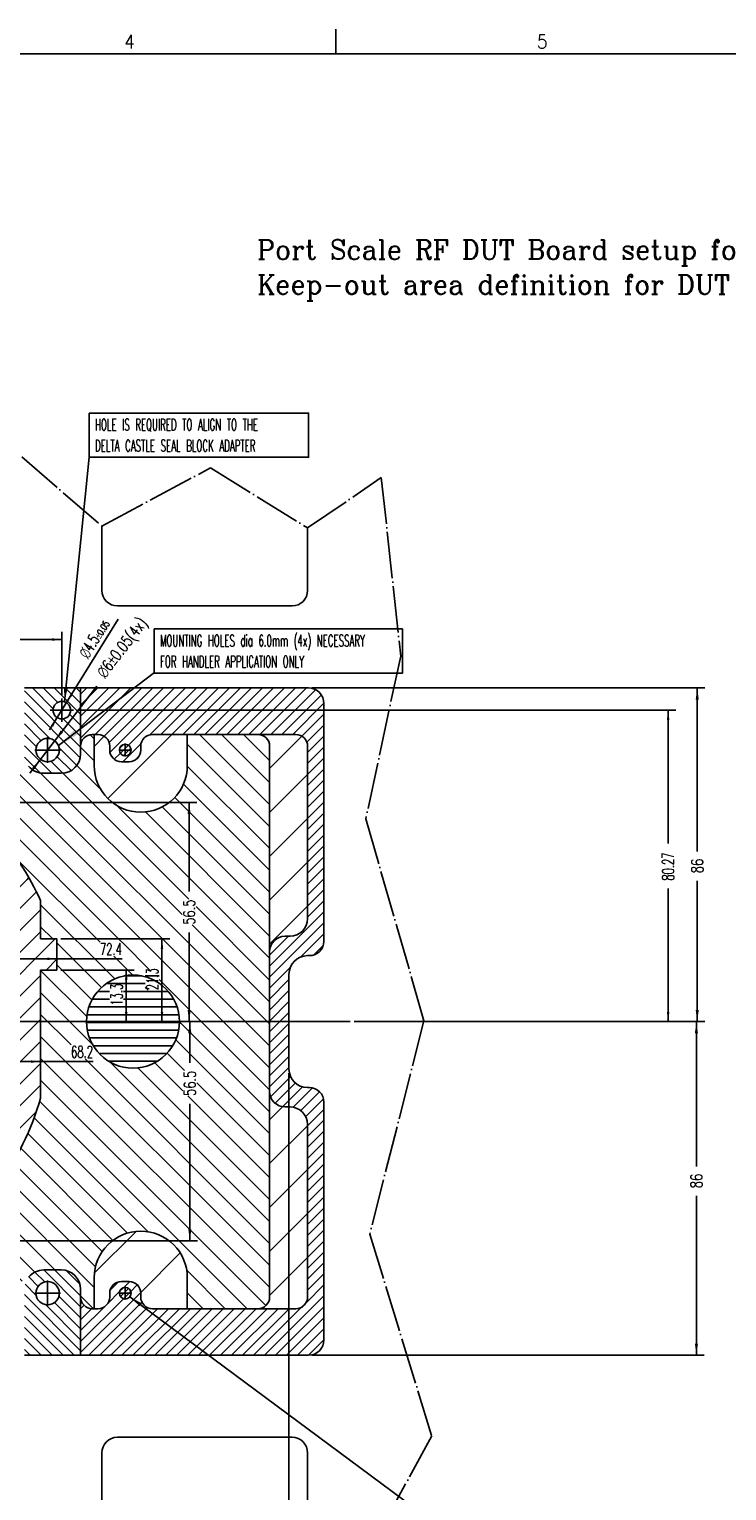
# Model space of a CAD drawing. Header units: inches. Extents: x 0 to 841, y 0 to 594.
# Tile 11 of 14: x 341 to 521, y 217 to 594. Entities that reach past the tile are written whole.
import ezdxf

# ---------------------------------------------------------------- set-up
doc = ezdxf.new("R2010")
doc.units = ezdxf.units.IN
doc.linetypes.add('DOT_CENTER', pattern=[14, 12, -1, 0, -1])
doc.linetypes.add('PHANTOM', pattern=[13, 10, -1, 0, -1, 0, -1])
doc.layers.add('1', color=7, linetype='Continuous')
doc.styles.add('CONVERTER_11', font='complex.shx', dxfattribs={"width": 0.973})
doc.styles.add('CONVERTER_12', font='txt.shx', dxfattribs={"width": 0.63})
doc.styles.add('CONVERTER_14', font='txt.shx', dxfattribs={"width": 0.72})
doc.styles.add('CONVERTER_15', font='txt.shx', dxfattribs={"width": 0.54})
doc.styles.add('CONVERTER_16', font='txt.shx', dxfattribs={"width": 0.9})
doc.dimstyles.new('ME10_DIM_12', dxfattribs={"dimtxt": 3, "dimasz": 2.5, "dimexe": 2, "dimexo": 1, "dimgap": 1, "dimtad": 1, "dimdsep": 46, "dimtxsty": 'CONVERTER_12', "dimsah": 1, "dimcen": 0.09, "dimclrd": 3, "dimclre": 3, "dimclrt": 3, "dimadec": 0, "dimazin": 0, "dimtfac": 1, "dimtdec": 4, "dimtix": 1, "dimtmove": 0, "dimatfit": 3, "dimfxl": 1, "dimtolj": 1, "dimtzin": 0, "dimarcsym": 0})
doc.dimstyles.new('ME10_DIM_13', dxfattribs={"dimtxt": 3, "dimasz": 2.5, "dimexe": 2, "dimexo": 1, "dimgap": 1, "dimtad": 1, "dimdsep": 46, "dimtxsty": 'CONVERTER_12', "dimsah": 1, "dimcen": 0.09, "dimclrd": 3, "dimclre": 3, "dimclrt": 3, "dimadec": 0, "dimazin": 0, "dimtfac": 1, "dimtdec": 4, "dimtix": 1, "dimtmove": 0, "dimatfit": 3, "dimfxl": 1, "dimtolj": 1, "dimtzin": 0, "dimarcsym": 0})
doc.dimstyles.new('ME10_DIM_26', dxfattribs={"dimtxt": 3, "dimasz": 2.5, "dimexe": 2, "dimexo": 1, "dimgap": 1, "dimtad": 1, "dimdsep": 46, "dimtxsty": 'CONVERTER_12', "dimsah": 1, "dimcen": 0.09, "dimclrd": 3, "dimclre": 3, "dimclrt": 3, "dimadec": 0, "dimazin": 0, "dimtfac": 1, "dimtdec": 4, "dimtix": 1, "dimtmove": 0, "dimatfit": 3, "dimfxl": 1, "dimtolj": 1, "dimtzin": 0, "dimarcsym": 0})
doc.dimstyles.new('ME10_DIM_27', dxfattribs={"dimtxt": 3, "dimasz": 2.5, "dimexe": 2, "dimexo": 1, "dimgap": 1, "dimtad": 1, "dimdsep": 46, "dimtxsty": 'CONVERTER_12', "dimsah": 1, "dimcen": 0.09, "dimclrd": 3, "dimclre": 3, "dimclrt": 3, "dimadec": 0, "dimazin": 0, "dimtfac": 1, "dimtdec": 4, "dimtix": 1, "dimtmove": 0, "dimatfit": 3, "dimfxl": 1, "dimtolj": 1, "dimtzin": 0, "dimarcsym": 0})
doc.dimstyles.new('ME10_DIM_32', dxfattribs={"dimtxt": 3, "dimasz": 3, "dimexe": 2, "dimexo": 0, "dimgap": 2, "dimtad": 0, "dimdsep": 46, "dimtxsty": 'CONVERTER_14', "dimsah": 1, "dimcen": 0.09, "dimclrd": 3, "dimclre": 3, "dimclrt": 3, "dimadec": 0, "dimazin": 0, "dimtfac": 1, "dimtdec": 4, "dimtix": 1, "dimtmove": 0, "dimatfit": 3, "dimfxl": 1, "dimtolj": 1, "dimtzin": 0, "dimarcsym": 0})
doc.dimstyles.new('ME10_DIM_33', dxfattribs={"dimtxt": 3, "dimasz": 3, "dimexe": 2, "dimexo": 0, "dimgap": 2, "dimtad": 0, "dimdsep": 46, "dimtxsty": 'CONVERTER_14', "dimsah": 1, "dimcen": 0.09, "dimclrd": 3, "dimclre": 3, "dimclrt": 3, "dimadec": 0, "dimazin": 0, "dimtfac": 1, "dimtdec": 4, "dimtix": 1, "dimtmove": 0, "dimatfit": 3, "dimfxl": 1, "dimtolj": 1, "dimtzin": 0, "dimarcsym": 0})
doc.dimstyles.new('ME10_DIM_53', dxfattribs={"dimtxt": 3, "dimasz": 3, "dimexe": 2, "dimexo": 1, "dimgap": 2, "dimtad": 0, "dimdsep": 46, "dimtxsty": 'CONVERTER_14', "dimsah": 1, "dimcen": 0.09, "dimclrd": 3, "dimclre": 3, "dimclrt": 3, "dimadec": 0, "dimazin": 0, "dimtfac": 1, "dimtdec": 4, "dimtix": 1, "dimtmove": 0, "dimatfit": 3, "dimfxl": 1, "dimtolj": 1, "dimtzin": 0, "dimarcsym": 0})
doc.dimstyles.new('ME10_DIM_70', dxfattribs={"dimtxt": 3, "dimasz": 3, "dimexe": 2, "dimexo": 1, "dimgap": 2, "dimtad": 0, "dimdsep": 46, "dimtxsty": 'CONVERTER_14', "dimsah": 1, "dimcen": 0.09, "dimclrd": 3, "dimclre": 3, "dimclrt": 3, "dimadec": 0, "dimazin": 0, "dimtfac": 1, "dimtdec": 4, "dimtix": 1, "dimtmove": 0, "dimatfit": 3, "dimfxl": 1, "dimtolj": 1, "dimtzin": 0, "dimarcsym": 0})
doc.dimstyles.new('ME10_DIM_71', dxfattribs={"dimtxt": 3, "dimasz": 3, "dimexe": 2, "dimexo": 1, "dimgap": 2, "dimtad": 0, "dimdsep": 46, "dimtxsty": 'CONVERTER_14', "dimsah": 1, "dimcen": 0.09, "dimclrd": 3, "dimclre": 3, "dimclrt": 3, "dimadec": 0, "dimazin": 0, "dimtfac": 1, "dimtdec": 4, "dimtix": 1, "dimtmove": 0, "dimatfit": 3, "dimfxl": 1, "dimtolj": 1, "dimtzin": 0, "dimarcsym": 0})
doc.dimstyles.new('ME10_DIM_76', dxfattribs={"dimtxt": 3, "dimasz": 2.5, "dimexe": 2, "dimexo": 1, "dimgap": 2, "dimtad": 0, "dimdsep": 46, "dimtxsty": 'CONVERTER_12', "dimsah": 1, "dimcen": 0.09, "dimclrd": 3, "dimclre": 3, "dimclrt": 3, "dimadec": 0, "dimazin": 0, "dimtfac": 1, "dimtdec": 4, "dimtix": 1, "dimtmove": 0, "dimatfit": 3, "dimfxl": 1, "dimtolj": 1, "dimtzin": 0, "dimarcsym": 0})
doc.dimstyles.new('ME10_DIM_77', dxfattribs={"dimtxt": 3, "dimasz": 2.5, "dimexe": 2, "dimexo": 1, "dimgap": 2, "dimtad": 0, "dimdsep": 46, "dimtxsty": 'CONVERTER_12', "dimsah": 1, "dimcen": 0.09, "dimclrd": 3, "dimclre": 3, "dimclrt": 3, "dimadec": 0, "dimazin": 0, "dimtfac": 1, "dimtdec": 4, "dimtix": 1, "dimtmove": 0, "dimatfit": 3, "dimfxl": 1, "dimtolj": 1, "dimtzin": 0, "dimarcsym": 0})
doc.dimstyles.get("Standard").update_dxf_attribs({"dimtxt": 0.18, "dimasz": 0.18, "dimexe": 0.18, "dimexo": 0.0625, "dimgap": 0.09, "dimtad": 0, "dimtih": 1, "dimtoh": 1, "dimdec": 4, "dimzin": 0, "dimdsep": 46, "dimtxsty": 'Standard', "dimcen": 0.09, "dimadec": 0, "dimazin": 0, "dimtfac": 1, "dimtdec": 4, "dimtofl": 0, "dimtmove": 0, "dimatfit": 3, "dimfxl": 1, "dimtolj": 1, "dimtzin": 0, "dimarcsym": 0})
pattern_1 = [(45, (0, 0), (-8.48528, 8.48528), [])]
pattern_2 = [(45, (0, 0), (-5.65685, 5.65685), [])]
pattern_3 = [(45, (0, 0), (-0.7071068, 0.7071068), [])]

# ---------------------------------------------------------------- blocks, each defined once
blk = doc.blocks.new('TOP__1', base_point=(276.23, 364.36))
at = {"color": 1, "linetype": 'Continuous'}
for p, q in [((360.22, 449.35), (360.22, 465.94)), ((413.22, 465.44), (413.22, 449.35)), ((409.22, 445.35), (364.22, 445.35)), ((364.22, 231.07), (409.22, 231.07)), ((360.22, 204.39), (360.22, 227.07)), ((413.22, 227.07), (413.22, 203.49))]:
    blk.add_line(p, q, dxfattribs=at)
for centre, start, end in [((364.22, 449.35), 180, 270), ((409.22, 449.35), 270, 0), ((364.22, 227.07), 90, 180), ((409.22, 227.07), 0, 90)]:
    blk.add_arc(centre, 4, start, end, dxfattribs=at)
blk = doc.blocks.new('TOP__2', base_point=(366.7, 316.7))
at = {"layer": '1', "color": 1}
for points in [[(356.94, 495.06), (356.94, 483.66), (413.49, 483.66), (413.49, 495.06)], [(373.69, 439.41), (373.69, 428.01), (437.66, 428.01), (437.66, 439.41)]]:
    blk.add_lwpolyline(points, close=True, dxfattribs=at)
at = {"layer": '1', "color": 1, "char_height": 3, "attachment_point": 7, "line_spacing_factor": 1.080432, "style": 'CONVERTER_15'}
for s, insert in [('HOLE IS REQUIRED TO ALIGN TO THE\\PDELTA CASTLE SEAL BLOCK ADAPTER', (358.44, 485.16)), ('MOUNTING HOLES dia 6.0mm (4x) NECESSARY\\PFOR HANDLER APPLICATION ONLY', (375.19, 429.51))]:
    blk.add_mtext(s, dxfattribs=dict(at, insert=insert))
blk = doc.blocks.new('front1__3', base_point=(438.08, 361.61))
at = {"layer": '1', "color": 1, "linetype": 'DOT_CENTER'}
for p, q in [((339.56, 483.75), (360.22, 465.94)), ((360.22, 465.94), (388.22, 480.94)), ((388.22, 480.94), (413.22, 465.44)), ((413.22, 465.44), (432.22, 478.44)), ((432.22, 478.44), (437.22, 432.44)), ((437.22, 432.44), (428.22, 390.44)), ((428.22, 390.44), (443.22, 338.44)), ((443.22, 338.44), (429.22, 283.44)), ((429.22, 283.44), (445.22, 231.44)), ((445.22, 231.44), (426.22, 196.44))]:
    blk.add_line(p, q, dxfattribs=at)
for name, p in [('TOP__1', (276.23, 364.36)), ('TOP__2', (366.7, 316.7))]:
    blk.add_blockref(name, p)
blk = doc.blocks.new('2__4', base_point=(456.35, 338.34))
blk.add_blockref('front1__3', (438.08, 361.61))
at = {"layer": '1', "color": 1, "insert": (400.22, 524.02), "char_height": 5, "attachment_point": 7, "line_spacing_factor": 1.080432, "style": 'CONVERTER_11'}
blk.add_mtext('Port Scale RF DUT Board setup for Segmented Bridge Adpater for Delta/Multitest handler\\PKeep-out area definition for DUT Board design, using Purge Kit N2467A in DUT IF', dxfattribs=at)
blk = doc.blocks.new('rf_stiffener_assy__5', base_point=(456.35, 338.34))
at = {"layer": '1'}
blk.add_blockref('2__4', (456.35, 338.34), dxfattribs=at)
blk = doc.blocks.new('*D16')
at = {"layer": '1', "color": 3, "linetype": 'Continuous'}
for p, q in [((349.63, 359.51), (377.7, 359.51)), ((375.7, 359.51), (375.7, 338.21)), ((423.23, 338.21), (373.7, 338.21))]:
    blk.add_line(p, q, dxfattribs=at)
at = {"layer": '1', "color": 3}
for points in [[(376.03, 357.01), (375.37, 357.01), (375.7, 359.51)], [(375.37, 340.71), (376.03, 340.71), (375.7, 338.21)]]:
    blk.add_solid(points, dxfattribs=at)
at = {"layer": '1', "color": 3, "insert": (374.7, 346.32), "char_height": 3, "attachment_point": 7, "rotation": 90, "line_spacing_factor": 0.60024, "style": 'CONVERTER_12'}
blk.add_mtext('21.3', dxfattribs=at)
blk = doc.blocks.new('*D17')
at = {"layer": '1', "color": 3, "linetype": 'Continuous'}
for p, q in [((349.63, 351.51), (368.49, 351.51)), ((366.49, 351.51), (366.49, 338.21)), ((423.23, 338.21), (364.49, 338.21))]:
    blk.add_line(p, q, dxfattribs=at)
at = {"layer": '1', "color": 3}
for points in [[(366.82, 349.01), (366.16, 349.01), (366.49, 351.51)], [(366.16, 340.71), (366.82, 340.71), (366.49, 338.21)]]:
    blk.add_solid(points, dxfattribs=at)
at = {"layer": '1', "color": 3, "insert": (365.49, 342.32), "char_height": 3, "attachment_point": 7, "rotation": 90, "line_spacing_factor": 0.60024, "style": 'CONVERTER_12'}
blk.add_mtext('13.3', dxfattribs=at)
blk = doc.blocks.new('*D30')
at = {"layer": '1', "color": 3, "linetype": 'Continuous'}
for p, q in [((276.23, 337.21), (276.23, 325.91)), ((276.23, 327.91), (344.43, 327.91)), ((344.43, 319.47), (344.43, 329.91)), ((344.43, 327.91), (357.98, 327.91))]:
    blk.add_line(p, q, dxfattribs=at)
at = {"layer": '1', "color": 3}
for points in [[(278.73, 328.24), (278.73, 327.58), (276.23, 327.91)], [(341.93, 327.58), (341.93, 328.24), (344.43, 327.91)]]:
    blk.add_solid(points, dxfattribs=at)
at = {"layer": '1', "color": 3, "insert": (352.26, 328.91), "char_height": 3, "attachment_point": 7, "rotation": 0.0001, "line_spacing_factor": 0.60024, "style": 'CONVERTER_12'}
blk.add_mtext('68.2', dxfattribs=at)
blk = doc.blocks.new('*D31')
at = {"layer": '1', "color": 3, "linetype": 'Continuous'}
for p, q in [((276.23, 339.21), (276.23, 356.4)), ((276.23, 354.4), (348.63, 354.4)), ((348.63, 352.51), (348.63, 356.4)), ((348.63, 354.4), (365.41, 354.4))]:
    blk.add_line(p, q, dxfattribs=at)
at = {"layer": '1', "color": 3}
for points in [[(278.73, 354.72), (278.73, 354.07), (276.23, 354.4)], [(346.13, 354.07), (346.13, 354.72), (348.63, 354.4)]]:
    blk.add_solid(points, dxfattribs=at)
at = {"layer": '1', "color": 3, "insert": (359.69, 355.4), "char_height": 3, "attachment_point": 7, "rotation": 0.0001, "line_spacing_factor": 0.60024, "style": 'CONVERTER_12'}
blk.add_mtext('72.4', dxfattribs=at)
blk = doc.blocks.new('*D36')
at = {"layer": '1', "color": 3, "linetype": 'Continuous'}
for p, q in [((276.23, 338.21), (384.87, 338.21)), ((382.87, 327.6), (382.87, 338.21)), ((382.87, 281.71), (382.87, 317.06)), ((325.13, 281.71), (384.87, 281.71))]:
    blk.add_line(p, q, dxfattribs=at)
at = {"layer": '1', "color": 3}
for points in [[(383.27, 335.21), (382.48, 335.21), (382.87, 338.21)], [(382.48, 284.71), (383.27, 284.71), (382.87, 281.71)]]:
    blk.add_solid(points, dxfattribs=at)
at = {"layer": '1', "color": 3, "insert": (384.37, 319.06), "char_height": 3, "attachment_point": 7, "rotation": 90, "line_spacing_factor": 0.60024, "style": 'CONVERTER_14'}
blk.add_mtext('56.5', dxfattribs=at)
blk = doc.blocks.new('*D37')
at = {"layer": '1', "color": 3, "linetype": 'Continuous'}
for p, q in [((325.13, 394.71), (384.7, 394.71)), ((382.7, 394.71), (382.7, 371.73)), ((382.7, 361.19), (382.7, 338.21)), ((276.23, 338.21), (384.7, 338.21))]:
    blk.add_line(p, q, dxfattribs=at)
at = {"layer": '1', "color": 3}
for points in [[(383.09, 391.71), (382.3, 391.71), (382.7, 394.71)], [(382.3, 341.21), (383.09, 341.21), (382.7, 338.21)]]:
    blk.add_solid(points, dxfattribs=at)
at = {"layer": '1', "color": 3, "insert": (384.2, 363.19), "char_height": 3, "attachment_point": 7, "rotation": 90, "line_spacing_factor": 0.60024, "style": 'CONVERTER_14'}
blk.add_mtext('56.5', dxfattribs=at)
blk = doc.blocks.new('*D57')
at = {"layer": '1', "color": 3, "linetype": 'Continuous'}
for p, q in [((408.43, 324.96), (408.43, 103.84)), ((276.23, 239.21), (276.23, 103.84)), ((336.21, 105.84), (276.23, 105.84)), ((408.43, 105.84), (348.19, 105.84))]:
    blk.add_line(p, q, dxfattribs=at)
at = {"layer": '1', "color": 3}
for points in [[(279.23, 106.23), (279.23, 105.44), (276.23, 105.84)], [(405.43, 105.44), (405.43, 106.23), (408.43, 105.84)]]:
    blk.add_solid(points, dxfattribs=at)
at = {"layer": '1', "color": 3, "insert": (338.21, 104.34), "char_height": 3, "attachment_point": 7, "rotation": 0.0001, "line_spacing_factor": 0.60024, "style": 'CONVERTER_14'}
blk.add_mtext('132.2', dxfattribs=at)
blk = doc.blocks.new('*D74')
at = {"layer": '1', "color": 3, "linetype": 'Continuous'}
for p, q in [((414.43, 424.21), (515.63, 424.21)), ((513.63, 424.21), (513.63, 382.09)), ((513.63, 374.49), (513.63, 338.21)), ((425.23, 338.21), (515.63, 338.21))]:
    blk.add_line(p, q, dxfattribs=at)
at = {"layer": '1', "color": 3}
for points in [[(514.03, 421.21), (513.24, 421.21), (513.63, 424.21)], [(513.24, 341.21), (514.03, 341.21), (513.63, 338.21)]]:
    blk.add_solid(points, dxfattribs=at)
at = {"layer": '1', "color": 3, "insert": (515.13, 376.49), "char_height": 3, "attachment_point": 7, "rotation": 90, "line_spacing_factor": 0.60024, "style": 'CONVERTER_14'}
blk.add_mtext('86', dxfattribs=at)
blk = doc.blocks.new('*D75')
at = {"layer": '1', "color": 3, "linetype": 'Continuous'}
for p, q in [((425.23, 338.21), (515.42, 338.21)), ((513.42, 300.9), (513.42, 338.21)), ((513.42, 252.21), (513.42, 293.3)), ((414.43, 252.21), (515.42, 252.21))]:
    blk.add_line(p, q, dxfattribs=at)
at = {"layer": '1', "color": 3}
for points in [[(513.82, 335.21), (513.03, 335.21), (513.42, 338.21)], [(513.03, 255.21), (513.82, 255.21), (513.42, 252.21)]]:
    blk.add_solid(points, dxfattribs=at)
at = {"layer": '1', "color": 3, "insert": (514.92, 295.3), "char_height": 3, "attachment_point": 7, "rotation": 90, "line_spacing_factor": 0.60024, "style": 'CONVERTER_14'}
blk.add_mtext('86', dxfattribs=at)
blk = doc.blocks.new('*D103')
at = {"layer": '1', "color": 3, "linetype": 'Continuous'}
blk.add_line((341.65, 402.27), (358.92, 424.71), dxfattribs=at)
at = {"layer": '1', "color": 3}
for points in [[(349.57, 413.21), (350.2, 412.73), (348.06, 410.59)], [(342.88, 403.22), (342.25, 403.7), (344.4, 405.83)]]:
    blk.add_solid(points, dxfattribs=at)
at = {"layer": '1', "color": 3, "insert": (361.76, 425.95), "char_height": 3, "attachment_point": 7, "rotation": 52.4331, "line_spacing_factor": 0.60024, "style": 'CONVERTER_14'}
blk.add_mtext('\\C3;{\\Fgdt;n}\\C3;\\C3;6\\C3;\\H3;{\\Fgdt;`}0.05\\C3;(4x)', dxfattribs=at)
blk = doc.blocks.new('*D105')
at = {"layer": '1', "color": 3, "linetype": 'Continuous'}
for p, q in [((353.89, 418.48), (508.13, 418.48)), ((506.13, 418.48), (506.13, 384.15)), ((506.13, 372.54), (506.13, 338.21)), ((425.23, 338.21), (508.13, 338.21))]:
    blk.add_line(p, q, dxfattribs=at)
at = {"layer": '1', "color": 3}
for points in [[(506.46, 415.98), (505.8, 415.98), (506.13, 418.48)], [(505.8, 340.71), (506.46, 340.71), (506.13, 338.21)]]:
    blk.add_solid(points, dxfattribs=at)
at = {"layer": '1', "color": 3, "insert": (507.63, 374.54), "char_height": 3, "attachment_point": 7, "rotation": 90, "line_spacing_factor": 0.60024, "style": 'CONVERTER_12'}
blk.add_mtext('80.27', dxfattribs=at)
blk = doc.blocks.new('*D106')
at = {"layer": '1', "color": 3, "linetype": 'Continuous'}
for p, q in [((276.23, 433.21), (276.23, 438.69)), ((349.89, 422.48), (349.89, 438.69)), ((307.25, 436.69), (276.23, 436.69)), ((349.89, 436.69), (318.86, 436.69))]:
    blk.add_line(p, q, dxfattribs=at)
at = {"layer": '1', "color": 3}
for points in [[(278.73, 437.02), (278.73, 436.36), (276.23, 436.69)], [(347.39, 436.36), (347.39, 437.02), (349.89, 436.69)]]:
    blk.add_solid(points, dxfattribs=at)
at = {"layer": '1', "color": 3, "insert": (309.25, 435.19), "char_height": 3, "attachment_point": 7, "rotation": 0.0001, "line_spacing_factor": 0.60024, "style": 'CONVERTER_12'}
blk.add_mtext('73.66', dxfattribs=at)
blk = doc.blocks.new('*D112')
at = {"layer": '1', "color": 3, "linetype": 'Continuous'}
blk.add_line((346.73, 413.38), (364.41, 441.92), dxfattribs=at)
at = {"layer": '1', "color": 3}
for points in [[(352.11, 422.69), (352.67, 422.35), (351.07, 420.39)], [(347.66, 414.27), (347.1, 414.62), (348.7, 416.57)]]:
    blk.add_solid(points, dxfattribs=at)
at = {"layer": '1', "color": 3, "insert": (355.89, 430.07), "char_height": 3, "attachment_point": 7, "rotation": 58.2156, "line_spacing_factor": 0.60024, "style": 'CONVERTER_12'}
blk.add_mtext('\\C3; {\\Fgdt;n}\\C3;\\C3;4.5\\C3;\\H1.8;{\\Fgdt;`}0.05', dxfattribs=at)
blk = doc.blocks.new('Drawing_Grid_Zones__9', base_point=(6.35, 6.35))
at = {"layer": '1', "color": 4, "linetype": 'Continuous'}
blk.add_line((420.5, 594), (420.5, 587.65), dxfattribs=at)
at = {"layer": '1', "color": 4, "char_height": 3.5, "attachment_point": 5, "line_spacing_factor": 1.080432, "style": 'CONVERTER_16'}
for s, insert in [('4', (367.31875, 590.825)), ('5', (473.68125, 590.825))]:
    blk.add_mtext(s, dxfattribs=dict(at, insert=insert))
blk = doc.blocks.new('A1_Size_Verigy_Frame__11', base_point=(6.35, 6.35))
at = {"layer": '1', "color": 7, "linetype": 'Continuous'}
blk.add_line((831.65, 587.65), (9.35, 587.65), dxfattribs=at)
at = {"layer": '1'}
blk.add_blockref('Drawing_Grid_Zones__9', (6.35, 6.35), dxfattribs=at)
blk = doc.blocks.new('TOP__6', base_point=(438.808, 317.517))
at = {"layer": '1', "linetype": 'Continuous'}
h = blk.add_hatch(dxfattribs=at)
h.set_pattern_fill('_USER', color=1, scale=2, angle=315, pattern_type=0)
h.set_pattern_definition([(315, (0, 0), (1.4142136, 1.4142136), [])])
edge = h.paths.add_edge_path()
edge.add_line((340.226, 424.212), (340.226, 407.212))
edge.add_arc((345.226, 407.212), 5, 180, 218.68219)
edge.add_arc((345.226, 407.212), 5, 218.68219, 270)
edge.add_line((345.226, 402.212), (349.726, 402.212))
edge.add_arc((349.726, 407.212), 5, 270, 360)
edge.add_line((354.726, 407.212), (354.726, 409.212))
edge.add_line((354.726, 409.212), (354.726, 424.212))
edge.add_line((354.726, 424.212), (340.226, 424.212))
edge = h.paths.add_edge_path(flags=16)
edge.add_arc((346.226, 408.212), 3, 0, 360)
edge = h.paths.add_edge_path(flags=16)
edge.add_arc((349.886, 418.482), 2.25, 0, 360)
h = blk.add_hatch(dxfattribs=at)
h.set_pattern_fill('_USER', color=1, scale=2, angle=45, pattern_type=0)
h.set_pattern_definition([(45, (0, 0), (-1.4142136, 1.4142136), [])])
edge = h.paths.add_edge_path()
edge.add_line((417.426, 420.212), (417.426, 358.962))
edge.add_arc((413.676, 358.962), 3.75, -90, 0, ccw=False)
edge.add_line((413.676, 355.212), (413.176, 355.212))
edge.add_arc((413.176, 350.462), 4.75, 90, 180)
edge.add_line((408.426, 350.462), (408.426, 338.212))
edge.add_line((408.426, 338.212), (408.426, 325.962))
edge.add_arc((413.176, 325.962), 4.75, 180, 270)
edge.add_line((413.176, 321.212), (413.676, 321.212))
edge.add_arc((413.676, 317.462), 3.75, 0, 90, ccw=False)
edge.add_line((417.426, 317.462), (417.426, 256.212))
edge.add_arc((413.426, 256.212), 4, 270, 360, ccw=False)
edge.add_line((413.426, 252.212), (354.726, 252.212))
edge.add_line((354.726, 252.212), (354.726, 267.212))
edge.add_arc((357.726, 267.212), 3, 180, 270)
edge.add_line((357.726, 264.212), (358.226, 264.212))
edge.add_line((358.226, 264.212), (359.226, 264.212))
edge.add_arc((359.226, 267.212), 3, 270, 360)
edge.add_line((362.226, 267.212), (362.226, 268.212))
edge.add_arc((365.226, 268.212), 3, 90, 180, ccw=False)
edge.add_line((365.226, 271.212), (367.226, 271.212))
edge.add_arc((367.226, 268.212), 3, 0, 90, ccw=False)
edge.add_line((370.226, 268.212), (370.226, 267.212))
edge.add_arc((373.226, 267.212), 3, 180, 270)
edge.add_line((373.226, 264.212), (382.226, 264.212))
edge.add_line((382.226, 264.212), (400.426, 264.212))
edge.add_line((400.426, 264.212), (410.216, 264.212))
edge.add_arc((410.216, 267.212), 3, 270, 360)
edge.add_line((413.216, 267.212), (413.216, 311.712))
edge.add_arc((408.716, 311.712), 4.5, 0, 90)
edge.add_line((408.716, 316.212), (407.426, 316.212))
edge.add_arc((407.426, 320.212), 4, 180, 270, ccw=False)
edge.add_line((403.426, 320.212), (403.426, 338.212))
edge.add_line((403.426, 338.212), (403.426, 356.212))
edge.add_arc((407.426, 356.212), 4, 90, 180, ccw=False)
edge.add_line((407.426, 360.212), (408.716, 360.212))
edge.add_arc((408.716, 364.712), 4.5, 270, 360)
edge.add_line((413.216, 364.712), (413.216, 409.212))
edge.add_arc((410.216, 409.212), 3, 0, 90)
edge.add_line((410.216, 412.212), (400.426, 412.212))
edge.add_line((400.426, 412.212), (382.226, 412.212))
edge.add_line((382.226, 412.212), (373.226, 412.212))
edge.add_arc((373.226, 409.212), 3, 90, 180)
edge.add_line((370.226, 409.212), (370.226, 408.212))
edge.add_arc((367.226, 408.212), 3, 270, 360, ccw=False)
edge.add_line((367.226, 405.212), (365.226, 405.212))
edge.add_arc((365.226, 408.212), 3, 180, 270, ccw=False)
edge.add_line((362.226, 408.212), (362.226, 409.212))
edge.add_arc((359.226, 409.212), 3, 0, 90)
edge.add_line((359.226, 412.212), (358.226, 412.212))
edge.add_line((358.226, 412.212), (357.726, 412.212))
edge.add_arc((357.726, 409.212), 3, 90, 180)
edge.add_line((354.726, 409.212), (354.726, 424.212))
edge.add_line((354.726, 424.212), (413.426, 424.212))
edge.add_arc((413.426, 420.212), 4, 0, 90, ccw=False)
edge = h.paths.add_edge_path(flags=16)
edge.add_arc((366.226, 408.212), 1.5, 0, 360)
edge = h.paths.add_edge_path(flags=16)
edge.add_arc((366.226, 268.212), 1.5, 0, 360)
h = blk.add_hatch(dxfattribs=at)
h.set_pattern_fill('_USER', color=1, scale=4, angle=-45, pattern_type=0)
h.set_pattern_definition([(-45, (0, 0), (2.828427, 2.828427), [])])
edge = h.paths.add_edge_path()
edge.add_line((382.226, 412.212), (382.226, 404.212))
edge.add_arc((370.226, 404.212), 12, 180, 360, ccw=False)
edge.add_line((358.226, 404.212), (358.226, 412.212))
edge.add_line((358.226, 412.212), (357.726, 412.212))
edge.add_arc((357.726, 409.212), 3, 90, 180)
edge.add_line((354.726, 409.212), (354.726, 407.212))
edge.add_arc((349.726, 407.212), 5, 270, 360, ccw=False)
edge.add_line((349.726, 402.212), (345.226, 402.212))
edge.add_arc((345.226, 407.212), 5, 218.68219, 270, ccw=False)
edge.add_arc((338.981, 402.212), 3, 38.68219, 90)
edge.add_line((338.981, 405.212), (335.405, 405.212))
edge.add_line((335.405, 405.212), (335.226, 405.212))
edge.add_arc((335.226, 408.212), 3, 236.89777, 270, ccw=False)
edge.add_arc((335.226, 408.212), 3, 180, 236.89777, ccw=False)
edge.add_line((332.226, 408.212), (332.226, 409.212))
edge.add_arc((329.226, 409.212), 3, 0, 90)
edge.add_line((329.226, 412.212), (325.126, 412.212))
edge.add_line((325.126, 412.212), (325.126, 407.712))
edge.add_line((325.126, 407.712), (325.126, 403.712))
edge.add_line((325.126, 403.712), (333.226, 403.712))
edge.add_line((333.226, 403.712), (333.226, 403.212))
edge.add_line((333.226, 403.212), (337.426, 403.212))
edge.add_line((337.426, 403.212), (337.426, 395.212))
edge.add_line((337.426, 395.212), (333.226, 395.212))
edge.add_line((333.226, 395.212), (333.226, 386.957))
edge.add_arc((276.226, 338.212), 75, 24.58661, 40.5358, ccw=False)
edge.add_line((344.426, 369.417), (344.426, 359.512))
edge.add_line((344.426, 359.512), (348.626, 359.512))
edge.add_line((348.626, 359.512), (348.626, 351.512))
edge.add_line((348.626, 351.512), (344.426, 351.512))
edge.add_line((344.426, 351.512), (344.426, 318.47))
edge.add_arc((276.226, 338.212), 71, 323.39994, 343.85548, ccw=False)
edge.add_line((333.226, 295.88), (333.226, 281.212))
edge.add_line((333.226, 281.212), (337.426, 281.212))
edge.add_line((337.426, 281.212), (337.426, 273.212))
edge.add_line((337.426, 273.212), (333.226, 273.212))
edge.add_line((333.226, 273.212), (333.226, 272.712))
edge.add_line((333.226, 272.712), (325.126, 272.712))
edge.add_line((325.126, 272.712), (325.126, 268.712))
edge.add_line((325.126, 268.712), (325.126, 264.212))
edge.add_line((325.126, 264.212), (329.226, 264.212))
edge.add_arc((329.226, 267.212), 3, 270, 360)
edge.add_line((332.226, 267.212), (332.226, 268.212))
edge.add_arc((335.226, 268.212), 3, 123.10223, 180, ccw=False)
edge.add_arc((335.226, 268.212), 3, 90, 123.10223, ccw=False)
edge.add_line((335.226, 271.212), (335.405, 271.212))
edge.add_line((335.405, 271.212), (338.981, 271.212))
edge.add_arc((338.981, 274.212), 3, 270, 321.31781)
edge.add_arc((345.226, 269.212), 5, 90, 141.31781, ccw=False)
edge.add_line((345.226, 274.212), (349.726, 274.212))
edge.add_arc((349.726, 269.212), 5, 0, 90, ccw=False)
edge.add_line((354.726, 269.212), (354.726, 267.212))
edge.add_arc((357.726, 267.212), 3, 180, 270)
edge.add_line((357.726, 264.212), (358.226, 264.212))
edge.add_line((358.226, 264.212), (358.226, 272.212))
edge.add_arc((370.226, 272.212), 12, 0, 180, ccw=False)
edge.add_line((382.226, 272.212), (382.226, 264.212))
edge.add_line((382.226, 264.212), (400.426, 264.212))
edge.add_arc((400.426, 267.212), 3, 270, 360)
edge.add_line((403.426, 267.212), (403.426, 320.212))
edge.add_line((403.426, 320.212), (403.426, 338.212))
edge.add_line((403.426, 338.212), (403.426, 356.212))
edge.add_line((403.426, 356.212), (403.426, 409.212))
edge.add_arc((400.426, 409.212), 3, 0, 90)
edge.add_line((400.426, 412.212), (382.226, 412.212))
h.paths.add_polyline_path([(384.498, 363.192), (384.498, 369.732), (380.898, 369.732), (380.898, 363.192)], flags=16)
h.paths.add_polyline_path([(384.673, 319.055), (384.673, 325.595), (381.073, 325.595), (381.073, 319.055)], flags=16)
h.paths.add_polyline_path([(359.69, 355.096), (365.413, 355.096), (365.413, 358.696), (359.69, 358.696)], flags=16)
h.paths.add_polyline_path([(352.262, 328.613), (357.985, 328.613), (357.985, 332.213), (352.262, 332.213)], flags=16)
h.paths.add_polyline_path([(374.998, 346.316), (374.998, 351.409), (371.398, 351.409), (371.398, 346.316)], flags=16)
edge = h.paths.add_edge_path(flags=16)
edge.add_arc((368.226, 338.212), 12, 0, 360)
h = blk.add_hatch(dxfattribs=at)
h.set_pattern_fill('_USER', color=1, scale=12, angle=45, pattern_type=0)
h.set_pattern_definition(pattern_1)
edge = h.paths.add_edge_path()
edge.add_line((370.226, 409.212), (370.226, 408.212))
edge.add_arc((367.226, 408.212), 3, 270, 360, ccw=False)
edge.add_line((367.226, 405.212), (365.226, 405.212))
edge.add_arc((365.226, 408.212), 3, 180, 270, ccw=False)
edge.add_line((362.226, 408.212), (362.226, 409.212))
edge.add_arc((359.226, 409.212), 3, 0, 90)
edge.add_line((359.226, 412.212), (358.226, 412.212))
edge.add_line((358.226, 412.212), (358.226, 404.212))
edge.add_arc((370.226, 404.212), 12, 180, 360)
edge.add_line((382.226, 404.212), (382.226, 412.212))
edge.add_line((382.226, 412.212), (373.226, 412.212))
edge.add_arc((373.226, 409.212), 3, 90, 180)
h = blk.add_hatch(dxfattribs=at)
h.set_pattern_fill('_USER', color=1, scale=8, angle=45, pattern_type=0)
h.set_pattern_definition(pattern_2)
edge = h.paths.add_edge_path()
edge.add_line((413.216, 409.212), (413.216, 364.712))
edge.add_arc((408.716, 364.712), 4.5, 270, 360, ccw=False)
edge.add_line((408.716, 360.212), (407.426, 360.212))
edge.add_arc((407.426, 356.212), 4, 90, 180)
edge.add_line((403.426, 356.212), (403.426, 409.212))
edge.add_arc((400.426, 409.212), 3, 0, 90)
edge.add_line((400.426, 412.212), (410.216, 412.212))
edge.add_arc((410.216, 409.212), 3, 0, 90, ccw=False)
h = blk.add_hatch(dxfattribs=at)
h.set_pattern_fill('_USER', color=1, angle=45, pattern_type=0)
h.set_pattern_definition(pattern_3)
edge = h.paths.add_edge_path()
edge.add_arc((366.226, 408.212), 1.5, 0, 360)
h = blk.add_hatch(dxfattribs=at)
h.set_pattern_fill('_USER', color=1, scale=4, angle=45, pattern_type=0)
h.set_pattern_definition([(45, (0, 0), (-2.828427, 2.828427), [])])
edge = h.paths.add_edge_path()
edge.add_line((317.326, 403.712), (317.326, 394.712))
edge.add_line((317.326, 394.712), (325.126, 394.712))
edge.add_line((325.126, 394.712), (325.126, 403.712))
edge.add_line((325.126, 403.712), (333.226, 403.712))
edge.add_line((333.226, 403.712), (333.226, 403.212))
edge.add_line((333.226, 403.212), (337.426, 403.212))
edge.add_line((337.426, 403.212), (337.426, 395.212))
edge.add_line((337.426, 395.212), (333.226, 395.212))
edge.add_line((333.226, 395.212), (333.226, 386.957))
edge.add_arc((276.226, 338.212), 75, 24.58661, 40.5358, ccw=False)
edge.add_line((344.426, 369.417), (344.426, 359.512))
edge.add_line((344.426, 359.512), (348.626, 359.512))
edge.add_line((348.626, 359.512), (348.626, 351.512))
edge.add_line((348.626, 351.512), (344.426, 351.512))
edge.add_line((344.426, 351.512), (344.426, 318.47))
edge.add_arc((276.226, 338.212), 71, 323.39994, 343.85548, ccw=False)
edge.add_line((333.226, 295.88), (333.226, 281.212))
edge.add_line((333.226, 281.212), (337.426, 281.212))
edge.add_line((337.426, 281.212), (337.426, 273.212))
edge.add_line((337.426, 273.212), (333.226, 273.212))
edge.add_line((333.226, 273.212), (333.226, 272.712))
edge.add_line((333.226, 272.712), (325.126, 272.712))
edge.add_line((325.126, 272.712), (325.126, 281.712))
edge.add_line((325.126, 281.712), (317.326, 281.712))
edge.add_line((317.326, 281.712), (317.326, 272.712))
edge.add_line((317.326, 272.712), (235.126, 272.712))
edge.add_line((235.126, 272.712), (235.126, 281.712))
edge.add_line((235.126, 281.712), (227.326, 281.712))
edge.add_line((227.326, 281.712), (227.326, 272.712))
edge.add_line((227.326, 272.712), (219.226, 272.712))
edge.add_line((219.226, 272.712), (219.226, 273.212))
edge.add_line((219.226, 273.212), (215.026, 273.212))
edge.add_line((215.026, 273.212), (215.026, 281.212))
edge.add_line((215.026, 281.212), (219.226, 281.212))
edge.add_line((219.226, 281.212), (219.226, 295.88))
edge.add_arc((276.226, 338.212), 71, 196.14452, 216.60006, ccw=False)
edge.add_line((208.026, 318.47), (208.026, 359.512))
edge.add_line((208.026, 359.512), (203.826, 359.512))
edge.add_line((203.826, 359.512), (203.826, 367.512))
edge.add_line((203.826, 367.512), (208.026, 367.512))
edge.add_line((208.026, 367.512), (208.026, 369.417))
edge.add_arc((276.226, 338.212), 75, 139.4642, 155.41339, ccw=False)
edge.add_line((219.226, 386.957), (219.226, 395.212))
edge.add_line((219.226, 395.212), (215.026, 395.212))
edge.add_line((215.026, 395.212), (215.026, 403.212))
edge.add_line((215.026, 403.212), (219.226, 403.212))
edge.add_line((219.226, 403.212), (219.226, 403.712))
edge.add_line((219.226, 403.712), (227.326, 403.712))
edge.add_line((227.326, 403.712), (227.326, 394.712))
edge.add_line((227.326, 394.712), (235.126, 394.712))
edge.add_line((235.126, 394.712), (235.126, 403.712))
edge.add_line((235.126, 403.712), (317.326, 403.712))
h.paths.add_polyline_path([(243.08, 360.036), (248.172, 360.036), (248.172, 363.636), (243.08, 363.636)], flags=16)
h.paths.add_polyline_path([(252.408, 311.091), (260.726, 320.942), (257.975, 323.264), (249.657, 313.414)], flags=16)
h.paths.add_polyline_path([(326.399, 361.783), (331.492, 361.783), (331.492, 365.383), (326.399, 365.383)], flags=16)
h.paths.add_polyline_path([(226.525, 368.416), (229.675, 368.416), (229.675, 372.016), (226.525, 372.016)], flags=16)
h.paths.add_polyline_path([(322.204, 368.258), (325.354, 368.258), (325.354, 371.858), (322.204, 371.858)], flags=16)
h.paths.add_polyline_path([(249.436, 397.421), (251.09, 393.107), (254.451, 394.396), (252.797, 398.71)], flags=16)
h.paths.add_polyline_path([(238.714, 395.016), (241.25, 398.878), (238.241, 400.854), (235.705, 396.993)], flags=16)
h.paths.add_polyline_path([(222.578, 403.113), (223.459, 398.578), (226.993, 399.264), (226.112, 403.8)], flags=16)
h.paths.add_polyline_path([(215.209, 397.32), (218.169, 393.773), (220.933, 396.079), (217.973, 399.626)], flags=16)
h.paths.add_polyline_path([(243.942, 286.011), (249.042, 286.011), (249.042, 289.611), (243.942, 289.611)], flags=16)
h.paths.add_polyline_path([(301.585, 285.869), (306.685, 285.869), (306.685, 289.469), (301.585, 289.469)], flags=16)
h.paths.add_polyline_path([(237.344, 291.256), (243.884, 291.256), (243.884, 294.856), (237.344, 294.856)], flags=16)
h.paths.add_polyline_path([(307.45, 291.256), (313.99, 291.256), (313.99, 294.856), (307.45, 294.856)], flags=16)
h.paths.add_polyline_path([(316.349, 384.99), (316.349, 391.53), (312.749, 391.53), (312.749, 384.99)], flags=16)
h.paths.add_polyline_path([(316.23, 279.502), (316.23, 286.042), (312.63, 286.042), (312.63, 279.502)], flags=16)
h = blk.add_hatch(dxfattribs=at)
h.set_pattern_fill('_USER', color=1, scale=2, pattern_type=0)
h.set_pattern_definition([(0, (0, 0), (0, 2), [])])
edge = h.paths.add_edge_path()
edge.add_arc((368.226, 338.212), 12, 0, 360)
h.paths.add_polyline_path([(365.788, 342.316), (365.788, 347.409), (362.188, 347.409), (362.188, 342.316)], flags=16)
h.paths.add_polyline_path([(374.998, 346.316), (374.998, 351.409), (371.398, 351.409), (371.398, 346.316)], flags=16)
h = blk.add_hatch(dxfattribs=at)
h.set_pattern_fill('_USER', color=1, scale=8, angle=45, pattern_type=0)
h.set_pattern_definition(pattern_2)
edge = h.paths.add_edge_path()
edge.add_line((413.216, 311.712), (413.216, 267.212))
edge.add_arc((410.216, 267.212), 3, 270, 360, ccw=False)
edge.add_line((410.216, 264.212), (400.426, 264.212))
edge.add_arc((400.426, 267.212), 3, 270, 360)
edge.add_line((403.426, 267.212), (403.426, 320.212))
edge.add_arc((407.426, 320.212), 4, 180, 270)
edge.add_line((407.426, 316.212), (408.716, 316.212))
edge.add_arc((408.716, 311.712), 4.5, 0, 90, ccw=False)
h = blk.add_hatch(dxfattribs=at)
h.set_pattern_fill('_USER', color=1, scale=12, angle=45, pattern_type=0)
h.set_pattern_definition(pattern_1)
edge = h.paths.add_edge_path()
edge.add_line((382.226, 272.212), (382.226, 264.212))
edge.add_line((382.226, 264.212), (373.226, 264.212))
edge.add_arc((373.226, 267.212), 3, 180, 270, ccw=False)
edge.add_line((370.226, 267.212), (370.226, 268.212))
edge.add_arc((367.226, 268.212), 3, 0, 90)
edge.add_line((367.226, 271.212), (365.226, 271.212))
edge.add_arc((365.226, 268.212), 3, 90, 180)
edge.add_line((362.226, 268.212), (362.226, 267.212))
edge.add_arc((359.226, 267.212), 3, 270, 360, ccw=False)
edge.add_line((359.226, 264.212), (358.226, 264.212))
edge.add_line((358.226, 264.212), (358.226, 272.212))
edge.add_arc((370.226, 272.212), 12, 0, 180, ccw=False)
h = blk.add_hatch(dxfattribs=at)
h.set_pattern_fill('_USER', color=1, scale=2, angle=-45, pattern_type=0)
h.set_pattern_definition([(-45, (0, 0), (1.414214, 1.414214), [])])
edge = h.paths.add_edge_path()
edge.add_arc((349.726, 269.212), 5, 0, 90)
edge.add_line((349.726, 274.212), (345.226, 274.212))
edge.add_arc((345.226, 269.212), 5, 90, 141.31781)
edge.add_arc((345.226, 269.212), 5, 141.31781, 180)
edge.add_line((340.226, 269.212), (340.226, 267.212))
edge.add_line((340.226, 267.212), (340.226, 252.212))
edge.add_line((340.226, 252.212), (354.726, 252.212))
edge.add_line((354.726, 252.212), (354.726, 267.212))
edge.add_line((354.726, 267.212), (354.726, 269.212))
edge = h.paths.add_edge_path(flags=16)
edge.add_arc((346.226, 268.212), 3, 0, 360)
h = blk.add_hatch(dxfattribs=at)
h.set_pattern_fill('_USER', color=1, angle=45, pattern_type=0)
h.set_pattern_definition(pattern_3)
edge = h.paths.add_edge_path()
edge.add_arc((366.226, 268.212), 1.5, 0, 360)
at = {"color": 7, "linetype": 'Continuous'}
for p, q in [((340.226, 424.212), (354.726, 424.212)), ((354.726, 424.212), (354.726, 409.212)), ((354.726, 409.212), (354.726, 424.212)), ((417.426, 358.962), (417.426, 420.212)), ((358.226, 412.212), (357.726, 412.212)), ((359.226, 412.212), (358.226, 412.212)), ((382.226, 412.212), (373.226, 412.212)), ((400.426, 412.212), (382.226, 412.212)), ((410.216, 412.212), (400.426, 412.212)), ((400.426, 412.212), (410.216, 412.212)), ((354.726, 407.212), (354.726, 409.212)), ((362.226, 408.212), (362.226, 409.212)), ((370.226, 409.212), (370.226, 408.212)), ((403.426, 409.212), (403.426, 356.212)), ((413.216, 364.712), (413.216, 409.212)), ((413.216, 409.212), (413.216, 364.712)), ((367.226, 405.212), (365.226, 405.212)), ((349.726, 402.212), (345.226, 402.212)), ((408.716, 360.212), (407.426, 360.212)), ((407.426, 360.212), (408.716, 360.212)), ((403.426, 356.212), (403.426, 338.212)), ((413.676, 355.212), (413.176, 355.212)), ((408.426, 350.462), (408.426, 338.212)), ((403.426, 338.212), (403.426, 320.212)), ((408.426, 338.212), (408.426, 325.962)), ((403.426, 320.212), (403.426, 267.212)), ((413.176, 321.212), (413.676, 321.212)), ((417.426, 256.212), (417.426, 317.462)), ((407.426, 316.212), (408.716, 316.212)), ((408.716, 316.212), (407.426, 316.212)), ((413.216, 267.212), (413.216, 311.712)), ((413.216, 311.712), (413.216, 267.212)), ((345.226, 274.212), (349.726, 274.212)), ((362.226, 268.212), (362.226, 267.212)), ((367.226, 271.212), (365.226, 271.212)), ((370.226, 267.212), (370.226, 268.212)), ((354.726, 267.212), (354.726, 252.212)), ((357.726, 264.212), (358.226, 264.212)), ((358.226, 264.212), (359.226, 264.212)), ((373.226, 264.212), (382.226, 264.212)), ((382.226, 264.212), (400.426, 264.212)), ((410.216, 264.212), (400.426, 264.212)), ((400.426, 264.212), (410.216, 264.212)), ((354.726, 252.212), (340.226, 252.212))]:
    blk.add_line(p, q, dxfattribs=at)
for centre, radius in [((346.226, 408.212), 3), ((366.226, 408.212), 1.5), ((368.226, 338.212), 12), ((346.226, 268.212), 3), ((366.226, 268.212), 1.5)]:
    blk.add_circle(centre, radius, dxfattribs=at)
for centre, radius, start, end in [((357.726, 409.212), 3, 90, 180), ((359.226, 409.212), 3, 0, 90), ((373.226, 409.212), 3, 90, 180), ((400.426, 409.212), 3, 0, 90), ((410.216, 409.212), 3, 0, 90), ((410.216, 409.212), 3, 0, 90), ((349.726, 407.212), 5, 270, 0), ((365.226, 408.212), 3, 180, 270), ((367.226, 408.212), 3, 270, 0), ((345.226, 407.212), 5, 218.68219, 270), ((370.226, 404.212), 12, 180, 0), ((408.716, 364.712), 4.5, 270, 0), ((408.716, 364.712), 4.5, 270, 0), ((407.426, 356.212), 4, 90, 180), ((407.426, 356.212), 4, 90, 180), ((413.676, 358.962), 3.75, 270, 0), ((413.176, 350.462), 4.75, 90, 180), ((413.176, 325.962), 4.75, 180, 270), ((407.426, 320.212), 4, 180, 270), ((407.426, 320.212), 4, 180, 270), ((413.676, 317.462), 3.75, 0, 90), ((408.716, 311.712), 4.5, 0, 90), ((408.716, 311.712), 4.5, 0, 90), ((370.226, 272.212), 12, 0, 180), ((345.226, 269.212), 5, 90, 141.31781), ((349.726, 269.212), 5, 0, 90), ((365.226, 268.212), 3, 90, 180), ((367.226, 268.212), 3, 0, 90), ((357.726, 267.212), 3, 180, 270), ((359.226, 267.212), 3, 270, 0), ((373.226, 267.212), 3, 180, 270), ((400.426, 267.212), 3, 270, 0), ((410.216, 267.212), 3, 270, 0), ((410.216, 267.212), 3, 270, 0)]:
    blk.add_arc(centre, radius, start, end, dxfattribs=at)
at = {"layer": '1', "color": 7, "linetype": 'Continuous'}
for p, q in [((354.726, 424.212), (413.426, 424.212)), ((358.226, 404.212), (358.226, 412.212)), ((382.226, 404.212), (382.226, 412.212)), ((358.226, 272.212), (358.226, 264.212)), ((382.226, 272.212), (382.226, 264.212)), ((354.726, 267.212), (354.726, 269.212)), ((354.726, 252.212), (413.426, 252.212))]:
    blk.add_line(p, q, dxfattribs=at)
at = {"layer": '1', "color": 1, "linetype": 'DOT_CENTER'}
for p, q in [((349.886, 418.482), (346.886, 418.482)), ((349.886, 418.482), (349.886, 421.482)), ((349.886, 418.482), (349.886, 415.482)), ((349.886, 418.482), (352.886, 418.482)), ((276.226, 338.212), (424.226, 338.212))]:
    blk.add_line(p, q, dxfattribs=at)
at = {"layer": '1', "color": 2, "linetype": 'PHANTOM'}
for p, q in [((346.226, 411.512), (346.226, 404.912)), ((349.526, 408.212), (342.926, 408.212)), ((367.876, 408.212), (364.576, 408.212)), ((366.226, 409.862), (366.226, 406.562)), ((346.226, 271.512), (346.226, 264.912)), ((349.526, 268.212), (342.926, 268.212)), ((367.876, 268.212), (364.576, 268.212)), ((366.226, 269.862), (366.226, 266.562))]:
    blk.add_line(p, q, dxfattribs=at)
at = {"layer": '1', "color": 1, "linetype": 'Continuous'}
for p, q in [((344.426, 369.417), (344.426, 359.512)), ((344.426, 359.512), (348.626, 359.512)), ((348.626, 359.512), (348.626, 351.512)), ((344.426, 351.512), (344.426, 318.47)), ((348.626, 351.512), (344.426, 351.512))]:
    blk.add_line(p, q, dxfattribs=at)
at = {"layer": '1', "color": 7, "linetype": 'Continuous'}
blk.add_circle((349.886, 418.482), 2.25, dxfattribs=at)
for centre, start, end in [((413.426, 420.212), 0, 90), ((413.426, 256.212), 270, 0)]:
    blk.add_arc(centre, 4, start, end, dxfattribs=at)
at = {"layer": '1', "color": 1, "linetype": 'Continuous'}
for radius, start, end in [(75, 24.58661, 40.5358), (71, 323.39994, 343.85548)]:
    blk.add_arc((276.226, 338.212), radius, start, end, dxfattribs=at)
at = {"layer": '1', "color": 3}
for points in [[(353.296, 413.622), (354.252, 412.364), (348.996, 409.364)], [(370.503, 265.586), (369.954, 264.846), (367.418, 267.302)]]:
    blk.add_solid(points, dxfattribs=at)
blk.add_blockref('rf_stiffener_assy__5', (456.349, 338.344))
at = {"layer": '1'}
blk.add_blockref('*D103', (0, 0), dxfattribs=at)
for base, p1, p2, dimstyle, picture, middle in [((513.632, 424.212), (424.226, 338.212), (413.426, 424.212), 'ME10_DIM_70', '*D74', (513.632, 378.295)), ((382.698, 394.712), (276.226, 338.212), (325.126, 394.712), 'ME10_DIM_33', '*D37', (382.698, 366.462)), ((375.698, 359.512), (424.226, 338.212), (348.626, 359.512), 'ME10_DIM_12', '*D16', (373.198, 348.862)), ((366.488, 351.512), (424.226, 338.212), (348.626, 351.512), 'ME10_DIM_13', '*D17', (363.988, 344.862)), ((382.873, 281.712), (276.226, 338.212), (325.126, 281.712), 'ME10_DIM_32', '*D36', (382.873, 322.325)), ((513.423, 252.212), (424.226, 338.212), (413.426, 252.212), 'ME10_DIM_71', '*D75', (513.423, 297.099))]:
    dim = blk.add_linear_dim(base=base, p1=p1, p2=p2, angle=90, dimstyle=dimstyle, dxfattribs=at)
    dim.commit()
    dim.dimension.update_dxf_attribs({"geometry": picture, "text_midpoint": middle, "text_rotation": 90})
for base, p1, p2, dimstyle, picture, middle in [((276.226, 354.396), (348.626, 351.512), (276.226, 338.212), 'ME10_DIM_27', '*D31', (362.551, 356.896)), ((276.226, 327.913), (344.426, 318.47), (276.226, 338.212), 'ME10_DIM_26', '*D30', (355.123, 330.413)), ((408.426, 105.839), (276.226, 240.212), (408.426, 325.962), 'ME10_DIM_53', '*D57', (342.203, 105.839))]:
    dim = blk.add_linear_dim(base=base, p1=p1, p2=p2, dimstyle=dimstyle, dxfattribs=at)
    dim.commit()
    dim.dimension.update_dxf_attribs({"geometry": picture, "text_midpoint": middle, "text_rotation": 0.00014})
at = {"layer": '1', "color": 3, "linetype": 'Continuous', "has_arrowhead": 0}
for points in [[(348.996, 409.364), (373.795, 428.205)], [(367.418, 267.302), (443.048, 211.152)]]:
    blk.add_leader(points, dimstyle='Standard', dxfattribs=at)
blk = doc.blocks.new('2__7', base_point=(438.81, 317.52))
blk.add_blockref('TOP__6', (438.81, 317.52))
blk = doc.blocks.new('N2494-90111-1__8', base_point=(438.808, 317.517))
at = {"layer": '1', "color": 3}
blk.add_solid([(350.453, 424.158), (351.37, 424.065), (350.559, 420.629)], dxfattribs=at)
at = {"layer": '1'}
for name, p in [('2__7', (438.808, 317.517)), ('*D112', (0, 0))]:
    blk.add_blockref(name, p, dxfattribs=at)
dim = blk.add_linear_dim(base=(349.886, 436.687), p1=(276.226, 432.212), p2=(349.886, 421.482), dimstyle='ME10_DIM_77', dxfattribs=at)
dim.commit()
dim.dimension.update_dxf_attribs({"geometry": '*D106', "text_midpoint": (313.056, 436.687), "text_rotation": 0.00014})
dim = blk.add_linear_dim(base=(506.128, 418.482), p1=(424.226, 338.212), p2=(352.886, 418.482), angle=90, dimstyle='ME10_DIM_76', dxfattribs=at)
dim.commit()
dim.dimension.update_dxf_attribs({"geometry": '*D105', "text_midpoint": (506.128, 378.347), "text_rotation": 90})
at = {"layer": '1', "color": 3, "linetype": 'Continuous', "has_arrowhead": 0}
blk.add_leader([(350.559, 420.629), (356.942, 483.663)], dimstyle='Standard', dxfattribs=at)

msp = doc.modelspace()

# ---------------------------------------------------------------- block references
for name, p in [('A1_Size_Verigy_Frame__11', (6.35, 6.35)), ('N2494-90111-1__8', (438.81, 317.52))]:
    msp.add_blockref(name, p)

doc.saveas('drawing.dxf')
